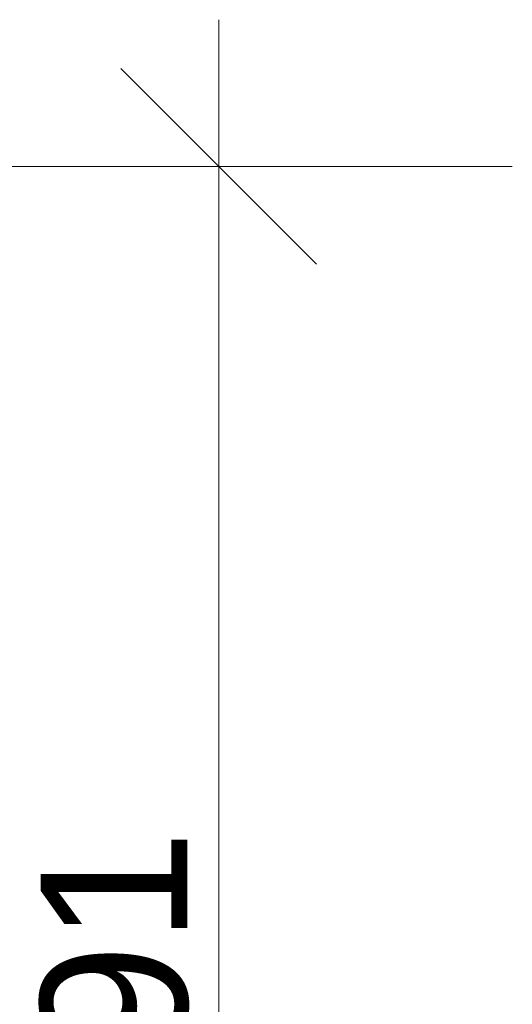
# Model space of a CAD drawing. Header units: millimetres. Extents: x -24674 to 2959, y -2716 to 20653.
# Tile 147 of 161: x -11795 to -11291, y 17961 to 18968. Entities that reach past the tile are written whole.
import ezdxf

# ---------------------------------------------------------------- set-up
doc = ezdxf.new("R2010")
doc.units = ezdxf.units.MM
doc.header["$MEASUREMENT"] = 0
doc.layers.add('9._POHLED ZÁPADNÍ_1_Kóty - SP', color=7, linetype='Continuous')
doc.styles.add('GENEROVANÝ_STYL_2', font='txt')

msp = doc.modelspace()

# ---------------------------------------------------------------- linework, layer by layer
at = {"layer": '9._POHLED ZÁPADNÍ_1_Kóty - SP', "color": 154, "linetype": 'Continuous', "lineweight": 13}
for p, q in [((-11591.1, 18817.6), (-11591.1, 18967.6)), ((-11491.1, 18717.6), (-11691.1, 18917.6)), ((-11660.9, 18817.6), (-12148.4, 18817.6)), ((-11291.1, 18817.6), (-11778.6, 18817.6)), ((-11591.1, 16926.5), (-11591.1, 18817.6))]:
    msp.add_line(p, q, dxfattribs=at)

# ---------------------------------------------------------------- texts
at = {"layer": '9._POHLED ZÁPADNÍ_1_Kóty - SP', "color": 154, "linetype": 'Continuous', "lineweight": 13, "insert": (-11621.1, 17615.6), "char_height": 150, "width": 512.914, "attachment_point": 7, "rotation": 90, "style": 'GENEROVANÝ_STYL_2'}
msp.add_mtext('\\A1;{\\pql;\\fArial|b0|i0|c0|p38;1\xa0891}', dxfattribs=at)

doc.saveas('drawing.dxf')
